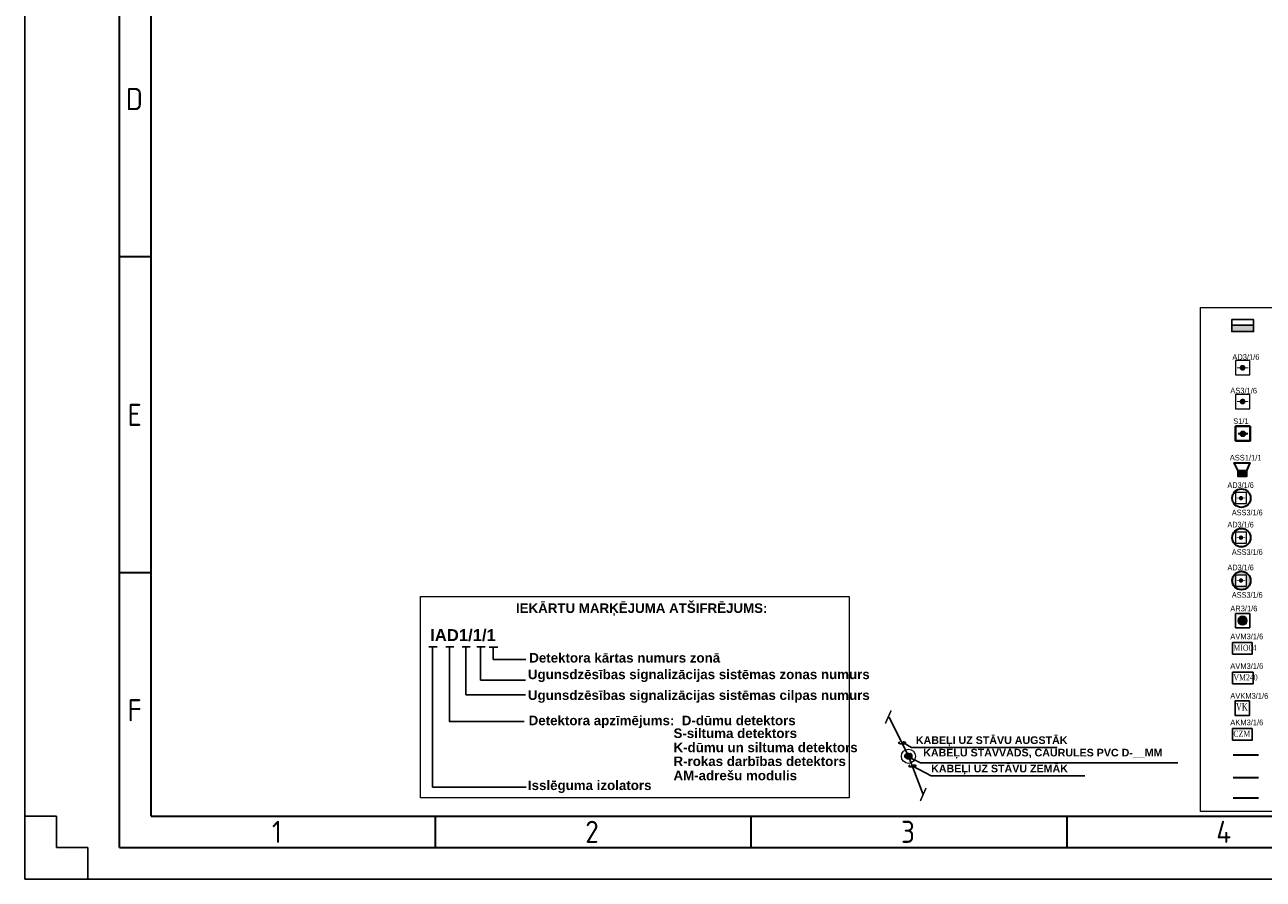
# Model space of a CAD drawing. Header units: millimetres. Extents: x -197461 to 862495, y -970068 to 63888.
# Tile 103 of 205: x -115221 to -88625, y -455229 to -436878. Entities that reach past the tile are written whole.
import ezdxf

# ---------------------------------------------------------------- set-up
doc = ezdxf.new("R2010")
doc.units = ezdxf.units.MM
doc.linetypes.add('KL', pattern=[4, 2, -2])
doc.layers.get('0').update_dxf_attribs({"linetype": 'CONTINUOUS'})
doc.layers.add('Hatch', color=7, linetype='CONTINUOUS', lineweight=0)
doc.layers.add('Karlis_UAS_black', color=7, linetype='CONTINUOUS', lineweight=30)
doc.layers.add('Rasējuma lapa', color=7, linetype='CONTINUOUS')
doc.layers.add('UAS', color=240, linetype='CONTINUOUS')
doc.styles.add('ARIAL', font='arialbd.ttf')
doc.styles.add('ISO', font='iso')
doc.styles.add('Karlis_times', font='times.ttf', dxfattribs={"height": 2.2})
doc.styles.add('saurais70', font='arial.ttf', dxfattribs={"width": 0.7, "height": 250})

# ---------------------------------------------------------------- blocks, each defined once
blk = doc.blocks.new('A3_L')
at = {"layer": 'Rasējuma lapa'}
for p, q in [((-420, 0), (-420, 297)), ((-420, 0), (-420, 10)), ((-420, 10), (-415, 10)), ((-415, 10), (-415, 5)), ((-415, 5), (-410, 5)), ((-410, 5), (-410, 0)), ((-420, 0), (0, 0)), ((-410, 0), (-420, 0))]:
    blk.add_line(p, q, dxfattribs=at)
at = {"layer": 'Rasējuma lapa', "lineweight": 35}
for p, q in [((-405, 5), (-405, 292)), ((-400, 98.5), (-405, 98.5)), ((-400, 48.5), (-405, 48.5)), ((-355, 5), (-355, 10)), ((-305, 5), (-305, 10)), ((-255, 5), (-255, 10)), ((-405, 5), (-5, 5))]:
    blk.add_line(p, q, dxfattribs=at)
at = {"layer": 'Rasējuma lapa', "lineweight": 30}
for q in [(-400, 287), (-10, 10)]:
    blk.add_line((-400, 10), q, dxfattribs=at)
at = {"layer": 'Rasējuma lapa', "style": 'ISO'}
for s, p in [('D', (-404, 121.75)), ('E', (-403.73, 71.75)), ('F', (-403.73, 25)), ('1', (-380.88, 5.75)), ('2', (-331.29, 5.75)), ('3', (-281.3, 5.75)), ('4', (-231.4, 5.75))]:
    blk.add_text(s, height=3.5, dxfattribs=at).set_placement(p)
blk = doc.blocks.new('*U1296')
at = {"layer": 'Rasējuma lapa'}
blk.add_blockref('A3_L', (0, 0), dxfattribs=at)
blk = doc.blocks.new('AD-proj')
at = {"lineweight": 5}
blk.add_lwpolyline([(-250, -250), (250, -250), (250, 250), (-250, 250)], close=True, dxfattribs=at)
at = {"const_width": 30}
blk.add_lwpolyline([(-200, 0), (200, 0)], dxfattribs=at)
at = {"const_width": 100}
blk.add_lwpolyline([(-50, 0, 1), (50, 0, 1)], format="xyb", close=True, dxfattribs=at)
blk = doc.blocks.new('AP')
blk.add_hatch(color=256).paths.add_polyline_path([(150, 0, 1), (-150, 0, 1)])
for p, q in [((-250, 250), (250, 250)), ((-250, -250), (-250, 250)), ((250, 250), (250, -250)), ((250, -250), (-250, -250))]:
    blk.add_line(p, q)
blk.add_circle((0, 0), 150)
blk = doc.blocks.new('_ArchTick')
at = {"color": 0, "linetype": 'ByBlock', "const_width": 0.15}
blk.add_lwpolyline([(-0.5, -0.5), (0.5, 0.5)], dxfattribs=at)

msp = doc.modelspace()

# ---------------------------------------------------------------- hatches: boundary and pattern name
at = {"layer": 'Hatch', "lineweight": 35, "ltscale": 14}
h = msp.add_hatch(dxfattribs=at)
h.set_pattern_fill('ANGLE', color=5, scale=0.651455)
h.set_pattern_definition([(0, (-3431516.1504, 3902534.3502), (0, 4.550412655), [3.3093910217, -1.241021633]), (90, (-3431516.1504, 3902534.3502), (-4.550412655, 3e-16), [3.3093910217, -1.241021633])])
h.paths.add_polyline_path([(-89012.03543, -445661.76647, 1), (-89113.60052, -445661.76647, 1)])
at = {"layer": 'UAS', "linetype": 'Continuous', "lineweight": 25}
msp.add_hatch(color=1, dxfattribs=at).paths.add_polyline_path([(-89300.62506, -443327.9795), (-89300.62506, -443467.00648), (-88831.65887, -443467.00648), (-88831.65887, -443327.9795)])
at = {"layer": 'UAS', "linetype": 'ByBlock', "lineweight": 35, "ltscale": 10}
h = msp.add_hatch(dxfattribs=at)
h.set_pattern_fill('ANGLE', color=1, scale=0.920742)
h.set_pattern_definition([(0, (-125124.412, -1165855.2614), (0, 6.43138418), [4.67737031, -1.75401387]), (90, (-125124.412, -1165855.2614), (-6.43138418, 4e-16), [4.67737031, -1.75401387])])
h.paths.add_polyline_path([(-89165.56528, -446578.05976), (-88984.70904, -446578.05976), (-88984.70904, -446458.74155), (-89165.56528, -446458.74155)])
at = {"layer": 'UAS', "true_color": 0xc7c8ca}
h = msp.add_hatch(color=9, dxfattribs=at)
h.dxf.hatch_style = 1
h.paths.add_polyline_path([(-88894.93786, -448813.94998, 1), (-89290.99791, -448813.94998, 1)])
h.paths.add_polyline_path([(-88984.09128, -448931.7074), (-89220.68195, -448931.7074), (-89220.68195, -448695.11672), (-88984.09128, -448695.11672)], flags=16)
h.paths.add_polyline_path([(-89078.72754, -448813.41206, -1), (-89126.04568, -448813.41206, -1)], flags=0)
at = {"layer": 'UAS'}
h = msp.add_hatch(color=1, dxfattribs=at)
h.paths.add_polyline_path([(-96243.58239, -452587.53761), (-96277.12277, -452519.50729, 0.2855923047), (-96319.43146, -452587.53761, 0.5262828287), (-96216.36561, -452658.3354)])
h.paths.add_polyline_path([(-96244.2854, -452586.11169), (-96244.15672, -452586.04364), (-96216.36561, -452658.3354, 0.3103731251), (-96167.73333, -452587.53761, 0.5557031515), (-96277.12277, -452519.50729)])

# ---------------------------------------------------------------- linework, layer by layer
at = {"layer": 'Karlis_UAS_black', "color": 5, "lineweight": 40, "ltscale": 0.2}
msp.add_lwpolyline([(-88904.57644, -445499.75332), (-89217.2748, -445499.80789), (-89217.22022, -445812.50625), (-88904.52186, -445812.50626)], close=True, dxfattribs=at)
at = {"layer": 'UAS', "color": 5, "lineweight": 35, "ltscale": 14}
msp.add_line((-89162.80452, -445657.8545), (-88952.42312, -445657.8545), dxfattribs=at)
at = {"layer": 'UAS', "linetype": 'Continuous'}
for p, q in [((-106542.14865, -450238.90867), (-106367.19603, -450238.90867)), ((-106367.19603, -450238.90867), (-106464.39158, -450238.90867)), ((-106464.39158, -450238.90867), (-106464.39158, -453248.81205)), ((-106179.07868, -450238.90867), (-106004.12607, -450238.90867)), ((-106004.12607, -450238.90867), (-106101.32162, -450238.90867)), ((-106101.32162, -450238.90867), (-106101.32162, -451842.63192)), ((-105828.52871, -450238.90867), (-105653.57609, -450238.90867)), ((-105653.57609, -450238.90867), (-105750.77164, -450238.90867)), ((-105750.77164, -450238.90867), (-105750.77164, -451267.12194)), ((-105511.02181, -450238.90867), (-105336.0692, -450238.90867)), ((-105336.0692, -450238.90867), (-105433.26475, -450238.90867)), ((-105433.26475, -450238.90867), (-105433.26475, -450950.07829)), ((-105250.65554, -450244.31909), (-105062.74393, -450244.31909)), ((-105159.93948, -450244.31909), (-105159.93948, -450509.78799)), ((-105062.74393, -450244.31909), (-105159.93948, -450244.31909)), ((-105159.93948, -450509.78799), (-104460.13111, -450509.78799)), ((-105433.26475, -450950.07829), (-104466.61165, -450950.07829)), ((-105750.77164, -451267.12194), (-104466.61165, -451267.12194))]:
    msp.add_line(p, q, dxfattribs=at)
at = {"layer": 'UAS', "color": 1, "lineweight": 25}
for p, q in [((-106106.00337, -451842.08134), (-104497.35082, -451842.08134)), ((-104453.69651, -453248.81205), (-106462.00821, -453248.81205))]:
    msp.add_line(p, q, dxfattribs=at)
at = {"layer": 'UAS', "color": 1, "lineweight": 30}
msp.add_line((-88724.98114, -452564.52906), (-89267.49837, -452564.52906), dxfattribs=at)
at = {"layer": 'UAS', "color": 104, "lineweight": 30}
msp.add_line((-88724.98114, -453049.25161), (-89267.49837, -453049.25161), dxfattribs=at)
at = {"layer": 'UAS', "color": 5, "lineweight": 30}
msp.add_line((-88724.98114, -453489.47592), (-89267.49837, -453489.47592), dxfattribs=at)
at = {"layer": 'UAS', "color": 7, "lineweight": 13}
for points in [[(-89970.59738, -442948.85187), (-76793.52706, -442948.85187), (-76793.52706, -453774.29164), (-89970.59738, -453774.29164)], [(-106718.78999, -449160.32759), (-97515.98237, -449160.32759), (-97515.98237, -453479.56587), (-106718.78999, -453479.56587)]]:
    msp.add_lwpolyline(points, close=True, dxfattribs=at)
at = {"layer": 'UAS', "color": 1, "linetype": 'Continuous', "lineweight": 25}
for points in [[(-89300.85587, -443467.00648), (-88831.65887, -443467.00648), (-88831.65887, -443327.9795), (-89300.85587, -443327.9795)], [(-88830.92653, -443467.28594), (-89300.62506, -443467.28594), (-89300.62506, -443208.09163), (-88830.92653, -443208.09163)]]:
    msp.add_lwpolyline(points, close=True, dxfattribs=at)
at = {"layer": 'UAS', "color": 1, "lineweight": 30}
for points in [[(-88981.09188, -446458.74155), (-89165.56528, -446458.74155), (-89252.37624, -446285.18814), (-88912.36672, -446285.18814)], [(-89165.56528, -446458.74155), (-88984.70904, -446458.74155), (-88984.70904, -446578.05976), (-89165.56528, -446578.05976)]]:
    msp.add_lwpolyline(points, close=True, dxfattribs=at)
at = {"layer": 'UAS', "color": 1, "ltscale": 0.2}
for points in [[(-88860.7262, -450146.19216), (-89281.10338, -450146.23555), (-89281.05999, -450394.83594), (-88860.6828, -450394.83594)], [(-88843.66134, -450781.84961), (-89281.10338, -450781.893), (-89281.05999, -451030.49338), (-88843.61795, -451030.49339)], [(-88917.37668, -451398.76213), (-89228.12716, -451398.81636), (-89228.07293, -451709.56685), (-88917.32244, -451709.56685)], [(-88860.7262, -451992.80366), (-89281.10338, -451992.84705), (-89281.05999, -452241.44744), (-88860.6828, -452241.44744)]]:
    msp.add_lwpolyline(points, close=True, dxfattribs=at)
at = {"layer": 'UAS', "color": 7, "extrusion": (0, 0, -1)}
for points in [[(96656.11537, -451750.79229), (96243.58239, -452587.53761), (96243.52258, -452587.50598)], [(95927.4526, -453409.87189), (96244.15672, -452586.04364), (96244.09691, -452586.01201)]]:
    msp.add_lwpolyline(points, dxfattribs=at)
at = {"layer": 'UAS', "color": 7, "lineweight": 25}
for points in [[(-96352.06456, -452302.0637), (-96178.16816, -452397.94406), (-93050.60724, -452397.94406)], [(-96237.17033, -452604.21701), (-95985.87522, -452731.60649), (-90457.86969, -452731.60649)], [(-96147.22145, -452797.93831), (-95756.59399, -453006.49166), (-92458.37989, -453006.49166)]]:
    msp.add_lwpolyline(points, dxfattribs=at)
at = {"layer": 'UAS', "color": 5, "lineweight": 35, "ltscale": 14}
msp.add_circle((-89062.81798, -445661.76647), 50.78254, dxfattribs=at)
at = {"layer": 'UAS', "color": 1, "lineweight": 30}
for centre in [(-89092.96789, -447044.87822), (-89092.96789, -447893.86545), (-89092.96789, -448813.94998)]:
    msp.add_circle(centre, 198.03002, dxfattribs=at)
at = {"layer": 'UAS', "color": 1, "linetype": 'ByBlock', "lineweight": 18, "ltscale": 50}
msp.add_circle((-96243.52258, -452587.50598), 152.34701, dxfattribs=at)
at = {"layer": 'UAS', "color": 1, "linetype": 'KL', "lineweight": 18, "ltscale": 50}
msp.add_circle((-96243.58239, -452587.53761), 75.84907, dxfattribs=at)
at = {"layer": 'UAS', "color": 7, "lineweight": 25}
for centre in [(-96379.40578, -452299.877), (-96157.39765, -452795.75161)]:
    msp.add_ellipse(centre, major_axis=(77.32966, 0), ratio=0.2800799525, start_param=2.2696747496, end_param=7.6491854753, dxfattribs=at)

# ---------------------------------------------------------------- block references
at = {"layer": 'Rasējuma lapa', "xscale": 135.6730224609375, "yscale": 135.6730224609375, "zscale": 135.6730224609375}
msp.add_blockref('*U1296', (-58237.88142, -455228.76502), dxfattribs=at)
at = {"layer": 'UAS'}
for p, xscale, yscale, zscale in [((-89067.1782, -444244.32195), 0.6215009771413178, 0.6215009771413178, 0.6215009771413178), ((-89067.1782, -444970.51861), 0.6215009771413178, 0.6215009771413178, 0.6215009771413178), ((-89102.38661, -447044.3403), 0.473181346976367, 0.473181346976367, 0.473181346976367), ((-89102.38661, -447893.32754), 0.473181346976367, 0.473181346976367, 0.473181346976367), ((-89102.38661, -448813.41206), 0.473181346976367, 0.473181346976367, 0.473181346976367)]:
    msp.add_blockref('AD-proj', p, dxfattribs=dict(at, xscale=xscale, yscale=yscale, zscale=zscale))
at = {"layer": 'UAS', "color": 1, "xscale": 0.6215009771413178, "yscale": 0.6215009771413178, "zscale": 0.6215009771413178}
msp.add_blockref('AP', (-89067.1782, -449675.43547), dxfattribs=at)
at = {"layer": 'UAS', "color": 7, "extrusion": (0, 0, -1), "xscale": 215.6250000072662, "yscale": 215.6250000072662, "zscale": 215.6250000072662, "rotation": 248.9717531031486}
for p in [(96677.10324, -451743.89457), (95927.4526, -453409.87189)]:
    msp.add_blockref('_ArchTick', p, dxfattribs=at)

# ---------------------------------------------------------------- texts
at = {"layer": 'UAS', "color": 1}
for s, height, style, width, p in [('AD3/1/6', 120.52951, 'saurais70', 0.8, (-89287.85424, -444073.59691)), ('AS3/1/6', 120.52951, 'saurais70', 0.8, (-89331.64001, -444795.94488)), ('ASS1/1/1', 120.52951, 'saurais70', 0.8, (-89342.46847, -446235.45325)), ('AD3/1/6', 122.353931, 'saurais70', 0.8, (-89392.80514, -446825.4429)), ('ASS3/1/6', 122.353931, 'saurais70', 0.8, (-89298.53112, -447414.31353)), ('AD3/1/6', 122.353931, 'saurais70', 0.8, (-89392.80514, -447674.43013)), ('ASS3/1/6', 122.353931, 'saurais70', 0.8, (-89298.53112, -448263.30077)), ('AD3/1/6', 122.353931, 'saurais70', 0.8, (-89392.80514, -448594.51465)), ('ASS3/1/6', 122.353931, 'saurais70', 0.8, (-89298.53112, -449183.38529)), ('AR3/1/6', 120.52951, 'saurais70', 0.8, (-89331.64001, -449475.19776)), ('AVM3/1/6', 120.52951, 'saurais70', 0.8, (-89331.64001, -450074.58696)), ('MIO04', 130.515205, 'Karlis_times', 0.7, (-89265.64333, -450323.50153)), ('AVM3/1/6', 120.52951, 'saurais70', 0.8, (-89331.64001, -450710.2444)), ('VM240', 130.515205, 'Karlis_times', 0.7, (-89265.64333, -450959.15898)), ('AVKM3/1/6', 120.52951, 'saurais70', 0.8, (-89331.64001, -451351.7401)), ('VK', 163.144006, 'Karlis_times', 0.7, (-89208.80211, -451607.27205)), ('AKM3/1/6', 120.52951, 'saurais70', 0.8, (-89331.64001, -451921.19845)), ('CZM', 130.515205, 'Karlis_times', 0.7, (-89265.64333, -452170.11303))]:
    msp.add_text(s, height=height, dxfattribs=dict(at, style=style, width=width)).set_placement(p)
at = {"layer": 'UAS', "color": 5, "style": 'saurais70', "width": 0.8}
msp.add_text('S1/1', height=120.52951, dxfattribs=at).set_placement((-89268.85424, -445450.59691))
at = {"layer": 'UAS', "color": 18, "true_color": 0x000000, "style": 'ARIAL'}
for s, p in [('IEKĀRTU MARĶĒJUMA ATŠIFRĒJUMS:', (-104672.03706, -449508.63839)), ('Detektora kārtas numurs zonā', (-104386.98077, -450575.28069)), ('Ugunsdzēsības signalizācijas sistēmas zonas numurs', (-104415.28878, -450931.59506)), ('Ugunsdzēsības signalizācijas sistēmas cilpas numurs', (-104415.28878, -451377.64744)), ('Detektora apzīmējums:  D-dūmu detektors', (-104399.37753, -451921.16325)), ('S-siltuma detektors', (-101288.7756, -452195.38513)), ('K-dūmu un siltuma detektors', (-101288.7756, -452500.35918)), ('R-rokas darbības detektors', (-101288.7756, -452797.69335)), ('AM-adrešu modulis', (-101288.7756, -453102.85324)), ('Isslēguma izolators', (-104415.28878, -453313.59755))]:
    msp.add_text(s, height=204.675293, dxfattribs=at).set_placement(p)
at = {"layer": 'UAS', "style": 'ARIAL'}
msp.add_text('IAD1/1/1', height=255.844116, dxfattribs=at).set_placement((-106514.65037, -450113.92114))
at = {"layer": 'UAS', "color": 7, "char_height": 163.875, "attachment_point": 1, "style": 'ARIAL'}
for s, insert, width in [('{\\fArial|b1|i0|c186|p34;KABEĻI UZ STĀVU AUGSTĀK}', (-96083.89768, -452160.29527), 5781.5885864), ('{\\fArial|b1|i0|c186|p34;KABEĻU STĀVVADS, CAURULES PVC D-__MM}', (-95926.08231, -452427.40006), 5769.7936603), ('{\\fArial|b1|i0|c186|p34;KABEĻI UZ STĀVU ZEMĀK}', (-95756.59399, -452769.52392), 5921.019105)]:
    msp.add_mtext(s, dxfattribs=dict(at, insert=insert, width=width))

doc.saveas('drawing.dxf')
